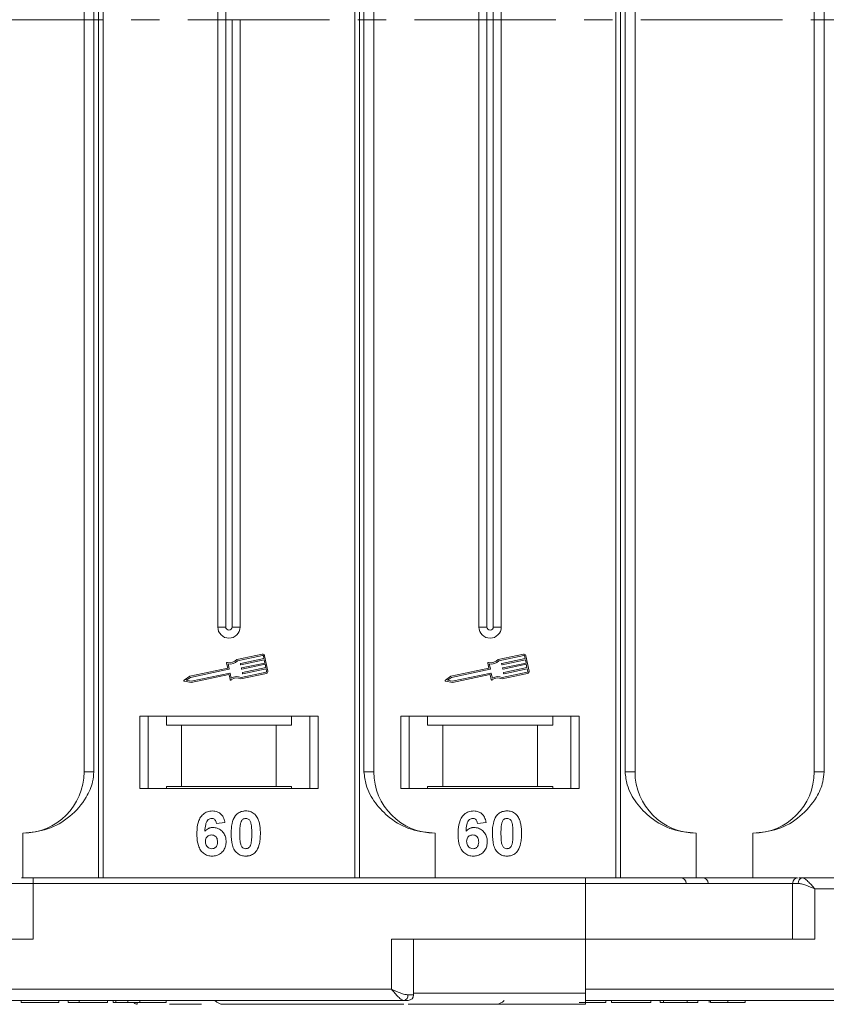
# Model space of a CAD drawing. Header units: millimetres. Extents: x -623 to 852, y 50 to 1083.
# Tile 20 of 72: x 100 to 172, y 280 to 369. Entities that reach past the tile are written whole.
import ezdxf

# ---------------------------------------------------------------- set-up
doc = ezdxf.new("R2010")
doc.units = ezdxf.units.MM
doc.linetypes.add('CENTERX2', pattern=[20.32, 12.7, -2.54, 2.54, -2.54])

msp = doc.modelspace()

# ---------------------------------------------------------------- linework, layer by layer
at = {"color": 7, "linetype": 'Continuous', "lineweight": 15}
for p, q in [((106.886, 445.501), (106.886, 368.501)), ((107.305, 368.501), (107.305, 445.501)), ((129.881, 445.501), (129.881, 368.501)), ((130.3, 368.501), (130.3, 445.501)), ((153.311, 445.501), (153.311, 368.501)), ((153.73, 368.501), (153.73, 445.501)), ((105.593, 436.001), (105.593, 368.501)), ((106.478, 368.501), (106.478, 436.001)), ((130.708, 436.001), (130.708, 368.501)), ((131.593, 368.501), (131.593, 436.001)), ((154.137, 436.001), (154.137, 368.501)), ((155.022, 368.501), (155.022, 436.001)), ((171.093, 436.001), (171.093, 368.501)), ((171.978, 368.501), (171.978, 436.001)), ((117.593, 423.001), (117.593, 368.501)), ((118.308, 423.001), (118.308, 368.501)), ((141.022, 423.001), (141.022, 368.501)), ((141.737, 423.001), (141.737, 368.501)), ((142.307, 368.501), (142.307, 423.001)), ((143.022, 368.501), (143.022, 423.001)), ((105.593, 368.501), (105.593, 301.001)), ((106.478, 301.001), (106.478, 368.501)), ((106.886, 368.501), (106.886, 291.501)), ((107.305, 291.501), (107.305, 368.501)), ((117.593, 368.501), (117.593, 314.001)), ((118.308, 368.501), (118.308, 314.001)), ((118.878, 314.001), (118.878, 368.501)), ((119.593, 314.001), (119.593, 368.501)), ((129.881, 368.501), (129.881, 291.501)), ((130.3, 291.501), (130.3, 368.501)), ((130.708, 368.501), (130.708, 301.001)), ((131.593, 301.001), (131.593, 368.501)), ((141.022, 368.501), (141.022, 314.001)), ((141.737, 368.501), (141.737, 314.001)), ((142.307, 314.001), (142.307, 368.501)), ((143.022, 314.001), (143.022, 368.501)), ((153.311, 368.501), (153.311, 291.501)), ((153.73, 291.501), (153.73, 368.501)), ((154.137, 368.501), (154.137, 301.001)), ((155.022, 301.001), (155.022, 368.501)), ((171.093, 368.501), (171.093, 301.001)), ((171.978, 301.001), (171.978, 368.501)), ((118.308, 314.001), (117.593, 314.001)), ((119.593, 314.001), (118.878, 314.001)), ((141.737, 314.001), (141.022, 314.001)), ((143.022, 314.001), (142.307, 314.001)), ((121.589, 311.568), (119.311, 311.087)), ((121.614, 311.453), (119.371, 310.979)), ((119.649, 310.738), (121.732, 311.178)), ((121.756, 311.063), (119.673, 310.623)), ((121.732, 311.178), (121.683, 311.408)), ((121.817, 310.776), (121.756, 311.063)), ((122.089, 310.053), (121.798, 311.432)), ((145.019, 311.568), (142.74, 311.087)), ((145.043, 311.453), (142.8, 310.979)), ((143.079, 310.738), (145.161, 311.178)), ((145.186, 311.063), (143.103, 310.623)), ((145.161, 311.178), (145.113, 311.408)), ((145.246, 310.776), (145.186, 311.063)), ((145.519, 310.053), (145.228, 311.432)), ((118.482, 310.311), (115.084, 309.593)), ((118.593, 310.215), (115.132, 309.483)), ((118.389, 310.756), (118.482, 310.311)), ((118.522, 310.694), (118.616, 310.25)), ((119.639, 310.646), (119.627, 310.703)), ((119.724, 310.244), (119.712, 310.301)), ((119.734, 310.336), (121.817, 310.776)), ((121.841, 310.661), (119.758, 310.221)), ((119.819, 309.934), (121.902, 310.374)), ((121.926, 310.259), (119.843, 309.819)), ((121.902, 310.374), (121.841, 310.661)), ((121.975, 310.029), (121.926, 310.259)), ((141.912, 310.311), (138.513, 309.593)), ((142.022, 310.215), (138.561, 309.483)), ((141.818, 310.756), (141.912, 310.311)), ((141.951, 310.694), (142.045, 310.25)), ((143.068, 310.646), (143.056, 310.703)), ((143.153, 310.244), (143.141, 310.301)), ((143.164, 310.336), (145.246, 310.776)), ((145.271, 310.661), (143.188, 310.221)), ((143.249, 309.934), (145.331, 310.374)), ((145.355, 310.259), (143.273, 309.819)), ((145.331, 310.374), (145.271, 310.661)), ((145.404, 310.029), (145.355, 310.259)), ((115.084, 309.593), (114.582, 309.243)), ((115.132, 309.483), (114.762, 309.225)), ((114.762, 309.225), (115.204, 309.139)), ((115.204, 309.139), (118.666, 309.87)), ((115.205, 309.019), (118.575, 309.731)), ((118.61, 309.708), (118.698, 309.292)), ((118.701, 309.847), (118.794, 309.403)), ((119.675, 309.363), (121.954, 309.844)), ((119.687, 309.486), (121.929, 309.959)), ((119.809, 309.841), (119.796, 309.899)), ((138.513, 309.593), (138.011, 309.243)), ((138.561, 309.483), (138.192, 309.225)), ((138.192, 309.225), (138.634, 309.139)), ((138.634, 309.139), (142.095, 309.87)), ((138.635, 309.019), (142.005, 309.731)), ((142.039, 309.708), (142.127, 309.292)), ((142.13, 309.847), (142.224, 309.403)), ((143.104, 309.363), (145.383, 309.844)), ((143.116, 309.486), (145.359, 309.959)), ((143.238, 309.841), (143.226, 309.899)), ((114.604, 309.137), (115.205, 309.019)), ((138.034, 309.137), (138.635, 309.019)), ((126.593, 306.001), (110.593, 306.001)), ((110.593, 306.001), (110.593, 299.501)), ((111.343, 299.501), (111.343, 306.001)), ((112.979, 306.001), (112.979, 305.201)), ((124.207, 305.201), (124.207, 306.001)), ((125.843, 306.001), (125.843, 299.501)), ((126.593, 299.501), (126.593, 306.001)), ((150.022, 306.001), (134.022, 306.001)), ((134.022, 306.001), (134.022, 299.501)), ((134.772, 299.501), (134.772, 306.001)), ((136.409, 306.001), (136.409, 305.201)), ((147.636, 305.201), (147.636, 306.001)), ((149.272, 306.001), (149.272, 299.501)), ((150.022, 299.501), (150.022, 306.001)), ((112.979, 305.201), (114.343, 305.201)), ((114.343, 305.201), (114.343, 299.701)), ((114.343, 305.201), (122.843, 305.201)), ((122.843, 299.701), (122.843, 305.201)), ((122.843, 305.201), (124.207, 305.201)), ((136.409, 305.201), (137.772, 305.201)), ((137.772, 305.201), (137.772, 299.701)), ((137.772, 305.201), (146.272, 305.201)), ((146.272, 299.701), (146.272, 305.201)), ((146.272, 305.201), (147.636, 305.201)), ((105.593, 301.001), (106.478, 301.001)), ((130.708, 301.001), (131.593, 301.001)), ((154.137, 301.001), (155.022, 301.001)), ((171.093, 301.001), (171.978, 301.001)), ((114.343, 299.701), (112.979, 299.701)), ((112.979, 299.501), (112.979, 299.701)), ((114.343, 299.701), (122.843, 299.701)), ((124.207, 299.701), (122.843, 299.701)), ((124.207, 299.701), (124.207, 299.501)), ((137.772, 299.701), (136.409, 299.701)), ((136.409, 299.501), (136.409, 299.701)), ((137.772, 299.701), (146.272, 299.701)), ((147.636, 299.701), (146.272, 299.701)), ((147.636, 299.701), (147.636, 299.501)), ((110.593, 299.501), (126.593, 299.501)), ((134.022, 299.501), (150.022, 299.501)), ((118.234, 296.457), (117.465, 296.373)), ((141.663, 296.457), (140.894, 296.373)), ((100.093, 291.501), (100.093, 295.501)), ((137.093, 295.501), (137.093, 291.501)), ((160.522, 295.501), (160.522, 291.501)), ((165.593, 291.501), (165.593, 295.501)), ((99.021, 291.001), (101.021, 291.001)), ((101.021, 291.001), (101.021, 291.501)), ((150.593, 291.501), (101.021, 291.501)), ((101.021, 286.001), (101.021, 291.001)), ((101.021, 291.001), (150.593, 291.001)), ((150.593, 291.001), (150.593, 291.501)), ((150.593, 291.001), (150.593, 286.001)), ((150.593, 291.001), (169.156, 291.001)), ((165.593, 291.501), (169.583, 291.501)), ((169.156, 291.001), (169.156, 286.001)), ((169.665, 291.001), (169.156, 291.001)), ((241.593, 291.501), (170.038, 291.501)), ((171.156, 286.001), (171.156, 290.501)), ((171.156, 290.501), (241.593, 290.501)), ((83.593, 286.001), (101.021, 286.001)), ((150.593, 286.001), (133.165, 286.001)), ((133.165, 286.001), (133.165, 281.501)), ((135.165, 281.001), (135.165, 286.001)), ((150.593, 281.501), (150.593, 286.001)), ((150.593, 286.001), (171.156, 286.001)), ((133.165, 281.501), (83.593, 281.501)), ((134.655, 281.001), (135.165, 281.001)), ((135.165, 281.151), (150.593, 281.151)), ((186.053, 281.501), (150.593, 281.501)), ((150.593, 281.151), (150.593, 281.501)), ((83.593, 280.501), (134.283, 280.501)), ((83.593, 280.501), (108.221, 280.501)), ((99.952, 280.501), (99.952, 280.301)), ((99.952, 280.301), (103.349, 280.301)), ((103.349, 280.501), (103.349, 280.301)), ((104.183, 280.501), (104.183, 280.301)), ((104.183, 280.301), (105.144, 280.301)), ((105.144, 280.501), (105.144, 280.301)), ((105.144, 280.301), (107.708, 280.301)), ((107.708, 280.501), (107.708, 280.301)), ((108.221, 280.501), (108.221, 280.301)), ((108.445, 280.501), (108.445, 280.301)), ((109.532, 280.501), (109.532, 280.301)), ((110.372, 280.151), (110.372, 280.151)), ((110.586, 280.501), (110.586, 280.301)), ((112.965, 280.501), (112.965, 280.301)), ((150.593, 280.501), (185.593, 280.501)), ((150.593, 280.501), (177.022, 280.501)), ((152.394, 280.501), (152.394, 280.301)), ((152.907, 280.301), (152.907, 280.501)), ((152.907, 280.301), (156.433, 280.301)), ((156.433, 280.501), (156.433, 280.301)), ((157.266, 280.501), (157.266, 280.301)), ((157.266, 280.301), (157.587, 280.301)), ((157.587, 280.501), (157.587, 280.301)), ((157.587, 280.301), (159.702, 280.301)), ((159.702, 280.301), (159.702, 280.501)), ((159.702, 280.301), (160.663, 280.301)), ((160.663, 280.501), (160.663, 280.301)), ((161.689, 280.501), (161.689, 280.301)), ((161.798, 280.501), (161.798, 280.301)), ((163.35, 280.501), (163.35, 280.301)), ((164.894, 280.501), (164.894, 280.301))]:
    msp.add_line(p, q, dxfattribs=at)
at = {"color": 1, "linetype": 'CENTERX2', "lineweight": 13}
msp.add_line((676.246, 368.501), (-161.837, 368.501), dxfattribs=at)
at = {"color": 7, "linetype": 'Continuous', "lineweight": 15}
for centre, radius, start, end in [((118.593, 314.001), 1, 180, 0), ((118.593, 314.001), 0.285, 180, 0), ((142.022, 314.001), 1, 180, 0), ((142.022, 314.001), 0.285, 180, 0), ((118.665, 311.673), 0.873, 256.41469, 317.74736), ((121.626, 311.396), 0.176, 11.9297, 101.9297), ((121.626, 311.396), 0.0587, 11.9297, 101.9297), ((142.094, 311.673), 0.873, 256.41469, 317.74736), ((145.055, 311.396), 0.176, 11.9297, 101.9297), ((145.055, 311.396), 0.0587, 11.9297, 101.9297), ((118.446, 310.768), 0.0587, 76.41469, 191.9297), ((118.665, 311.673), 0.99, 261.69305, 315.48899), ((118.587, 310.243), 0.0294, 281.9297, 11.9297), ((119.655, 310.709), 0.0294, 101.9297, 191.9297), ((119.667, 310.652), 0.0294, 191.9297, 281.9297), ((119.74, 310.307), 0.0294, 101.9297, 191.9297), ((119.752, 310.25), 0.0294, 191.9297, 281.9297), ((141.876, 310.768), 0.0587, 76.41469, 191.9297), ((142.094, 311.673), 0.99, 261.69305, 315.48899), ((142.016, 310.243), 0.0294, 281.9297, 11.9297), ((143.085, 310.709), 0.0294, 101.9297, 191.9297), ((143.097, 310.652), 0.0294, 191.9297, 281.9297), ((143.17, 310.307), 0.0294, 101.9297, 191.9297), ((143.182, 310.25), 0.0294, 191.9297, 281.9297), ((114.615, 309.194), 0.0587, 124.95116, 258.90824), ((118.581, 309.702), 0.0294, 11.9297, 101.9297), ((118.672, 309.841), 0.0294, 11.9297, 101.9297), ((118.755, 309.305), 0.0587, 191.9297, 307.44471), ((119.322, 308.565), 0.873, 66.11204, 127.44471), ((119.322, 308.565), 0.99, 68.37041, 122.16635), ((119.825, 309.905), 0.0294, 101.9297, 191.9297), ((119.837, 309.847), 0.0294, 191.9297, 281.9297), ((121.917, 310.017), 0.0587, 281.9297, 11.9297), ((121.917, 310.017), 0.176, 281.9297, 11.9297), ((138.045, 309.194), 0.0587, 124.95116, 258.90824), ((142.011, 309.702), 0.0294, 11.9297, 101.9297), ((142.101, 309.841), 0.0294, 11.9297, 101.9297), ((142.185, 309.305), 0.0587, 191.9297, 307.44471), ((142.751, 308.565), 0.873, 66.11204, 127.44471), ((142.751, 308.565), 0.99, 68.37041, 122.16635), ((143.255, 309.905), 0.0294, 101.9297, 191.9297), ((143.267, 309.847), 0.0294, 191.9297, 281.9297), ((145.347, 310.017), 0.0587, 281.9297, 11.9297), ((145.347, 310.017), 0.176, 281.9297, 11.9297), ((100.093, 301.001), 5.5, 270, 0), ((137.093, 301.001), 5.5, 180, 270), ((160.522, 301.001), 5.5, 180, 270), ((165.593, 301.001), 5.5, 270, 0), ((159.111, 291.001), 0.5, 0, 90), ((161.094, 291.001), 0.5, 0, 90), ((169.656, 291.001), 0.5, 90, 180), ((170.112, 291.057), 0.451, 99.5202, 187.08135), ((134.208, 280.946), 0.451, 279.5202, 7.08135), ((134.665, 281.001), 0.5, 270, 0), ((110.372, 280.501), 0.35, 215.64347, 270.00182), ((118.093, 281.151), 1, 221.2946, 270), ((142.522, 281.151), 1, 270, 319.04573)]:
    msp.add_arc(centre, radius, start, end, dxfattribs=at)
for points, knots in [([(100.093, 295.501), (100.853, 295.578), (102.373, 295.731), (104.395, 296.92), (105.727, 298.471), (106.387, 299.915), (106.454, 300.707), (106.478, 301.001)], [0, 0, 0, 0, 0.249096, 0.498243, 0.745205, 0.90541, 1, 1, 1, 1]), ([(130.708, 301.001), (130.751, 300.611), (130.862, 299.612), (131.686, 298.158), (133.056, 296.745), (134.921, 295.708), (136.372, 295.57), (137.093, 295.501)], [0, 0, 0, 0, 0.125713, 0.321276, 0.524466, 0.763484, 1, 1, 1, 1]), ([(154.137, 301.001), (154.181, 300.611), (154.292, 299.612), (155.115, 298.158), (156.485, 296.745), (158.351, 295.708), (159.801, 295.57), (160.522, 295.501)], [0, 0, 0, 0, 0.125713, 0.321276, 0.524466, 0.763484, 1, 1, 1, 1]), ([(165.593, 295.501), (166.353, 295.578), (167.873, 295.731), (169.895, 296.92), (171.227, 298.471), (171.887, 299.915), (171.954, 300.707), (171.978, 301.001)], [0, 0, 0, 0, 0.249096, 0.498243, 0.745205, 0.90541, 1, 1, 1, 1]), ([(115.721, 295.448), (115.724, 295.581), (115.733, 295.982), (115.823, 296.538), (116.102, 297.047), (116.448, 297.349), (116.818, 297.487), (117.052, 297.498), (117.136, 297.501)], [0, 0, 0, 0, 0.142337, 0.429127, 0.589943, 0.751205, 0.909895, 1, 1, 1, 1]), ([(117.136, 297.501), (117.272, 297.491), (117.518, 297.471), (117.831, 297.287), (118.072, 297.011), (118.188, 296.714), (118.224, 296.515), (118.234, 296.457)], [0, 0, 0, 0, 0.242691, 0.439002, 0.635006, 0.895059, 1, 1, 1, 1]), ([(118.798, 295.482), (118.8, 295.616), (118.805, 295.919), (118.878, 296.446), (119.019, 296.867), (119.176, 297.072), (119.194, 297.095)], [0, 0, 0, 0, 0.237381, 0.538918, 0.949082, 1, 1, 1, 1]), ([(119.194, 297.095), (119.238, 297.145), (119.328, 297.247), (119.497, 297.363), (119.686, 297.446), (119.855, 297.484), (119.997, 297.499), (120.069, 297.501), (120.106, 297.501)], [0, 0, 0, 0, 0.193776, 0.3936, 0.587864, 0.788908, 0.894169, 1, 1, 1, 1]), ([(120.106, 297.501), (120.173, 297.499), (120.307, 297.495), (120.505, 297.451), (120.696, 297.373), (120.841, 297.274), (120.948, 297.176), (120.996, 297.119), (121.021, 297.09)], [0, 0, 0, 0, 0.192627, 0.388684, 0.582013, 0.783201, 0.891038, 1, 1, 1, 1]), ([(121.021, 297.09), (121.06, 297.036), (121.14, 296.927), (121.245, 296.695), (121.335, 296.399), (121.385, 296.068), (121.41, 295.758), (121.412, 295.569), (121.413, 295.474)], [0, 0, 0, 0, 0.118432, 0.239329, 0.449434, 0.664178, 0.83182, 1, 1, 1, 1]), ([(139.151, 295.448), (139.154, 295.581), (139.162, 295.982), (139.253, 296.538), (139.531, 297.047), (139.878, 297.349), (140.248, 297.487), (140.481, 297.498), (140.566, 297.501)], [0, 0, 0, 0, 0.142337, 0.429127, 0.589943, 0.751205, 0.909895, 1, 1, 1, 1]), ([(140.566, 297.501), (140.702, 297.491), (140.948, 297.471), (141.26, 297.287), (141.501, 297.011), (141.617, 296.714), (141.653, 296.515), (141.663, 296.457)], [0, 0, 0, 0, 0.2426908, 0.4390024, 0.635006, 0.8950587, 1, 1, 1, 1]), ([(142.228, 295.482), (142.23, 295.616), (142.235, 295.919), (142.307, 296.446), (142.448, 296.867), (142.606, 297.072), (142.623, 297.095)], [0, 0, 0, 0, 0.237381, 0.538918, 0.949082, 1, 1, 1, 1]), ([(142.623, 297.095), (142.668, 297.145), (142.758, 297.247), (142.927, 297.363), (143.115, 297.446), (143.285, 297.484), (143.426, 297.499), (143.499, 297.501), (143.535, 297.501)], [0, 0, 0, 0, 0.193776, 0.3936, 0.587864, 0.788908, 0.894169, 1, 1, 1, 1]), ([(143.535, 297.501), (143.602, 297.499), (143.737, 297.495), (143.935, 297.451), (144.125, 297.373), (144.27, 297.274), (144.377, 297.176), (144.426, 297.119), (144.45, 297.09)], [0, 0, 0, 0, 0.192627, 0.388684, 0.582013, 0.783201, 0.891038, 1, 1, 1, 1]), ([(144.45, 297.09), (144.49, 297.036), (144.569, 296.927), (144.674, 296.695), (144.764, 296.399), (144.814, 296.068), (144.839, 295.758), (144.842, 295.569), (144.843, 295.474)], [0, 0, 0, 0, 0.118432, 0.239329, 0.449434, 0.664178, 0.83182, 1, 1, 1, 1]), ([(117.038, 296.835), (116.984, 296.829), (116.875, 296.818), (116.723, 296.718), (116.581, 296.546), (116.473, 296.184), (116.449, 295.884), (116.432, 295.679)], [0, 0, 0, 0, 0.112049, 0.22438, 0.370115, 0.570276, 1, 1, 1, 1]), ([(116.432, 295.679), (116.478, 295.728), (116.573, 295.826), (116.718, 295.917), (116.845, 295.967), (116.944, 295.995), (117.048, 296.011), (117.119, 296.013), (117.155, 296.014)], [0, 0, 0, 0, 0.2436536, 0.4957602, 0.6178923, 0.7415029, 0.8700251, 1, 1, 1, 1]), ([(117.465, 296.373), (117.452, 296.451), (117.433, 296.573), (117.342, 296.717), (117.237, 296.798), (117.129, 296.831), (117.063, 296.834), (117.038, 296.835)], [0, 0, 0, 0, 0.33384, 0.524547, 0.716372, 0.891824, 1, 1, 1, 1]), ([(117.155, 296.014), (117.29, 296.002), (117.563, 295.977), (117.911, 295.761), (118.177, 295.46), (118.318, 295.107), (118.331, 294.863), (118.337, 294.755)], [0, 0, 0, 0, 0.210216, 0.421975, 0.620016, 0.831037, 1, 1, 1, 1]), ([(119.567, 295.474), (119.568, 295.541), (119.569, 295.674), (119.575, 295.855), (119.585, 296.017), (119.599, 296.159), (119.617, 296.302), (119.641, 296.395), (119.653, 296.442)], [0, 0, 0, 0, 0.20527, 0.410616, 0.557148, 0.703844, 0.851475, 1, 1, 1, 1]), ([(119.653, 296.442), (119.677, 296.511), (119.715, 296.623), (119.823, 296.749), (119.947, 296.816), (120.046, 296.832), (120.099, 296.834), (120.106, 296.835)], [0, 0, 0, 0, 0.334804, 0.542561, 0.750382, 0.970721, 1, 1, 1, 1]), ([(120.106, 296.835), (120.163, 296.829), (120.264, 296.819), (120.393, 296.744), (120.503, 296.604), (120.603, 296.333), (120.639, 295.936), (120.643, 295.629), (120.644, 295.474)], [0, 0, 0, 0, 0.105646, 0.186221, 0.267042, 0.431541, 0.712708, 1, 1, 1, 1]), ([(140.467, 296.835), (140.413, 296.829), (140.305, 296.818), (140.153, 296.718), (140.011, 296.546), (139.902, 296.184), (139.878, 295.884), (139.861, 295.679)], [0, 0, 0, 0, 0.112049, 0.22438, 0.370115, 0.570276, 1, 1, 1, 1]), ([(139.861, 295.679), (139.908, 295.728), (140.002, 295.826), (140.148, 295.917), (140.275, 295.967), (140.374, 295.995), (140.478, 296.011), (140.548, 296.013), (140.584, 296.014)], [0, 0, 0, 0, 0.243654, 0.49576, 0.617892, 0.741503, 0.870025, 1, 1, 1, 1]), ([(140.894, 296.373), (140.882, 296.451), (140.862, 296.573), (140.772, 296.717), (140.666, 296.798), (140.558, 296.831), (140.492, 296.834), (140.467, 296.835)], [0, 0, 0, 0, 0.33384, 0.524547, 0.716372, 0.891824, 1, 1, 1, 1]), ([(140.584, 296.014), (140.72, 296.002), (140.992, 295.977), (141.34, 295.761), (141.606, 295.46), (141.748, 295.107), (141.76, 294.863), (141.766, 294.755)], [0, 0, 0, 0, 0.210216, 0.421975, 0.620016, 0.831037, 1, 1, 1, 1]), ([(142.997, 295.474), (142.997, 295.541), (142.998, 295.674), (143.004, 295.855), (143.014, 296.017), (143.028, 296.159), (143.047, 296.302), (143.071, 296.395), (143.083, 296.442)], [0, 0, 0, 0, 0.20527, 0.410616, 0.557148, 0.703844, 0.851475, 1, 1, 1, 1]), ([(143.083, 296.442), (143.106, 296.511), (143.144, 296.623), (143.252, 296.749), (143.376, 296.816), (143.475, 296.832), (143.529, 296.834), (143.535, 296.835)], [0, 0, 0, 0, 0.334804, 0.542561, 0.750382, 0.970721, 1, 1, 1, 1]), ([(143.535, 296.835), (143.593, 296.829), (143.694, 296.819), (143.822, 296.744), (143.933, 296.604), (144.032, 296.333), (144.069, 295.936), (144.072, 295.629), (144.074, 295.474)], [0, 0, 0, 0, 0.105646, 0.186221, 0.267042, 0.431541, 0.712708, 1, 1, 1, 1]), ([(117.079, 293.45), (116.943, 293.461), (116.672, 293.482), (116.312, 293.683), (116.02, 293.988), (115.78, 294.524), (115.725, 295.034), (115.722, 295.389), (115.721, 295.448)], [0, 0, 0, 0, 0.148269, 0.297647, 0.442421, 0.607851, 0.935658, 1, 1, 1, 1]), ([(116.49, 294.772), (116.495, 294.855), (116.503, 294.991), (116.594, 295.16), (116.717, 295.269), (116.865, 295.338), (116.973, 295.344), (117.025, 295.348)], [0, 0, 0, 0, 0.2767209, 0.4568705, 0.6370074, 0.8240683, 1, 1, 1, 1]), ([(117.025, 295.348), (117.093, 295.342), (117.218, 295.332), (117.378, 295.238), (117.497, 295.103), (117.559, 294.918), (117.564, 294.785), (117.567, 294.715)], [0, 0, 0, 0, 0.2137567, 0.3949441, 0.5765849, 0.7773109, 1, 1, 1, 1]), ([(120.106, 293.45), (119.971, 293.46), (119.699, 293.481), (119.345, 293.679), (119.057, 293.993), (118.823, 294.604), (118.808, 295.124), (118.798, 295.482)], [0, 0, 0, 0, 0.147528, 0.296569, 0.43214, 0.608737, 1, 1, 1, 1]), ([(120.106, 294.117), (120.038, 294.125), (119.928, 294.138), (119.799, 294.224), (119.696, 294.375), (119.603, 294.647), (119.573, 295.037), (119.569, 295.328), (119.567, 295.474)], [0, 0, 0, 0, 0.125351, 0.202197, 0.279182, 0.459742, 0.727968, 1, 1, 1, 1]), ([(120.644, 295.474), (120.644, 295.407), (120.643, 295.274), (120.637, 295.094), (120.627, 294.932), (120.613, 294.791), (120.594, 294.649), (120.57, 294.556), (120.558, 294.509)], [0, 0, 0, 0, 0.205942, 0.411959, 0.558149, 0.704502, 0.851801, 1, 1, 1, 1]), ([(121.413, 295.474), (121.411, 295.341), (121.406, 295.037), (121.336, 294.517), (121.198, 294.095), (121.04, 293.887), (121.018, 293.856)], [0, 0, 0, 0, 0.236629, 0.537361, 0.932986, 1, 1, 1, 1]), ([(140.508, 293.45), (140.373, 293.461), (140.101, 293.482), (139.741, 293.683), (139.45, 293.988), (139.209, 294.524), (139.155, 295.034), (139.151, 295.389), (139.151, 295.448)], [0, 0, 0, 0, 0.148269, 0.297647, 0.442421, 0.607851, 0.935658, 1, 1, 1, 1]), ([(139.92, 294.772), (139.925, 294.855), (139.933, 294.991), (140.024, 295.16), (140.146, 295.269), (140.295, 295.338), (140.402, 295.344), (140.454, 295.348)], [0, 0, 0, 0, 0.276721, 0.45687, 0.637007, 0.824068, 1, 1, 1, 1]), ([(140.454, 295.348), (140.522, 295.342), (140.647, 295.332), (140.807, 295.238), (140.927, 295.103), (140.989, 294.918), (140.994, 294.785), (140.997, 294.715)], [0, 0, 0, 0, 0.213757, 0.394944, 0.576585, 0.777311, 1, 1, 1, 1]), ([(143.535, 293.45), (143.4, 293.46), (143.128, 293.481), (142.774, 293.679), (142.486, 293.993), (142.253, 294.604), (142.238, 295.124), (142.228, 295.482)], [0, 0, 0, 0, 0.147528, 0.296569, 0.43214, 0.608737, 1, 1, 1, 1]), ([(143.535, 294.117), (143.467, 294.125), (143.357, 294.138), (143.228, 294.224), (143.125, 294.375), (143.032, 294.647), (143.003, 295.037), (142.999, 295.328), (142.997, 295.474)], [0, 0, 0, 0, 0.125351, 0.202197, 0.279182, 0.459742, 0.727968, 1, 1, 1, 1]), ([(144.074, 295.474), (144.073, 295.407), (144.072, 295.274), (144.066, 295.094), (144.056, 294.932), (144.042, 294.791), (144.024, 294.649), (144, 294.556), (143.988, 294.509)], [0, 0, 0, 0, 0.205942, 0.411959, 0.558149, 0.704502, 0.851801, 1, 1, 1, 1]), ([(144.843, 295.474), (144.841, 295.341), (144.836, 295.037), (144.765, 294.517), (144.627, 294.095), (144.47, 293.887), (144.447, 293.856)], [0, 0, 0, 0, 0.236629, 0.537361, 0.932986, 1, 1, 1, 1]), ([(117.063, 294.117), (116.996, 294.124), (116.859, 294.138), (116.683, 294.255), (116.557, 294.412), (116.499, 294.595), (116.493, 294.715), (116.49, 294.772)], [0, 0, 0, 0, 0.207905, 0.419981, 0.630626, 0.821735, 1, 1, 1, 1]), ([(117.567, 294.715), (117.563, 294.63), (117.557, 294.492), (117.484, 294.313), (117.373, 294.204), (117.229, 294.13), (117.122, 294.121), (117.063, 294.117)], [0, 0, 0, 0, 0.2886974, 0.4635526, 0.6399417, 0.8018084, 1, 1, 1, 1]), ([(118.337, 294.755), (118.329, 294.62), (118.313, 294.35), (118.147, 293.969), (117.862, 293.67), (117.489, 293.479), (117.216, 293.46), (117.079, 293.45)], [0, 0, 0, 0, 0.197831, 0.3973, 0.59891, 0.798741, 1, 1, 1, 1]), ([(120.558, 294.509), (120.535, 294.44), (120.497, 294.329), (120.39, 294.203), (120.268, 294.137), (120.169, 294.119), (120.114, 294.117), (120.106, 294.117)], [0, 0, 0, 0, 0.3336776, 0.5404125, 0.7472639, 0.9612091, 1, 1, 1, 1]), ([(140.493, 294.117), (140.425, 294.124), (140.288, 294.138), (140.113, 294.255), (139.986, 294.412), (139.928, 294.595), (139.923, 294.715), (139.92, 294.772)], [0, 0, 0, 0, 0.207905, 0.419981, 0.630626, 0.821735, 1, 1, 1, 1]), ([(140.997, 294.715), (140.993, 294.63), (140.986, 294.492), (140.913, 294.313), (140.803, 294.204), (140.659, 294.13), (140.552, 294.121), (140.493, 294.117)], [0, 0, 0, 0, 0.2886974, 0.4635526, 0.6399417, 0.8018084, 1, 1, 1, 1]), ([(141.766, 294.755), (141.758, 294.62), (141.743, 294.35), (141.577, 293.969), (141.292, 293.67), (140.918, 293.479), (140.645, 293.46), (140.508, 293.45)], [0, 0, 0, 0, 0.197831, 0.3973, 0.59891, 0.798741, 1, 1, 1, 1]), ([(143.988, 294.509), (143.965, 294.44), (143.927, 294.329), (143.819, 294.203), (143.697, 294.137), (143.598, 294.119), (143.544, 294.117), (143.535, 294.117)], [0, 0, 0, 0, 0.3336776, 0.5404125, 0.7472639, 0.9612091, 1, 1, 1, 1]), ([(121.018, 293.856), (120.973, 293.806), (120.883, 293.704), (120.714, 293.589), (120.526, 293.506), (120.356, 293.468), (120.215, 293.453), (120.142, 293.451), (120.106, 293.45)], [0, 0, 0, 0, 0.193769, 0.393564, 0.587886, 0.789131, 0.894283, 1, 1, 1, 1]), ([(144.447, 293.856), (144.403, 293.806), (144.313, 293.704), (144.144, 293.589), (143.955, 293.506), (143.786, 293.468), (143.644, 293.453), (143.572, 293.451), (143.535, 293.45)], [0, 0, 0, 0, 0.193769, 0.393564, 0.587886, 0.789131, 0.894283, 1, 1, 1, 1]), ([(101.021, 291.501), (100.863, 291.501), (100.537, 291.501), (100.176, 291.501), (100.033, 291.501), (100, 291.501)], [0, 0, 0, 0, 0.421218, 0.866389, 1, 1, 1, 1]), ([(169.408, 291.501), (169.157, 291.501), (168.016, 291.501), (165.79, 291.501), (162.482, 291.501), (158.742, 291.501), (154.659, 291.501), (151.935, 291.501), (150.593, 291.501)], [0, 0, 0, 0, 0.046784, 0.213122, 0.379487, 0.592262, 0.799244, 1, 1, 1, 1]), ([(169.665, 291.001), (169.76, 290.992), (169.969, 290.97), (170.468, 290.798), (170.886, 290.618), (171.156, 290.501)], [0, 0, 0, 0, 0.227072, 0.501587, 1, 1, 1, 1]), ([(170.038, 291.501), (169.921, 291.501), (169.795, 291.501), (169.76, 291.501), (169.758, 291.501)], [0, 0, 0, 0, 0.93147, 1, 1, 1, 1]), ([(170.038, 291.501), (170.106, 291.485), (170.25, 291.449), (170.529, 291.199), (170.838, 290.869), (171.05, 290.624), (171.156, 290.501)], [0, 0, 0, 0, 0.23435, 0.498195, 0.748869, 1, 1, 1, 1]), ([(134.283, 280.501), (134.215, 280.518), (134.071, 280.554), (133.792, 280.804), (133.482, 281.134), (133.27, 281.379), (133.165, 281.501)], [0, 0, 0, 0, 0.2343503, 0.4981953, 0.748869, 1, 1, 1, 1]), ([(133.165, 281.501), (133.434, 281.385), (133.852, 281.205), (134.351, 281.033), (134.56, 281.011), (134.655, 281.001)], [0, 0, 0, 0, 0.498413, 0.772928, 1, 1, 1, 1]), ([(150.593, 280.151), (150.593, 280.162), (150.593, 280.185), (150.593, 280.357), (150.593, 280.611), (150.593, 280.892), (150.593, 281.078), (150.593, 281.151)], [0, 0, 0, 0, 0.2146939, 0.4293877, 0.6440816, 0.8587754, 1, 1, 1, 1]), ([(108.221, 280.301), (108.222, 280.301), (108.223, 280.301), (108.237, 280.301), (108.262, 280.301), (108.303, 280.301), (108.36, 280.301), (108.416, 280.301), (108.445, 280.301)], [0, 0, 0, 0, 0.15395, 0.308181, 0.478699, 0.649961, 0.824203, 1, 1, 1, 1]), ([(108.445, 280.301), (108.504, 280.301), (108.624, 280.301), (108.941, 280.301), (109.262, 280.301), (109.503, 280.301), (109.532, 280.301)], [0, 0, 0, 0, 0.250896, 0.502166, 0.940512, 1, 1, 1, 1]), ([(109.532, 280.301), (109.594, 280.301), (109.719, 280.301), (109.903, 280.301), (110.078, 280.301), (110.246, 280.301), (110.415, 280.301), (110.529, 280.301), (110.586, 280.301)], [0, 0, 0, 0, 0.185429, 0.37219, 0.527708, 0.683877, 0.841678, 1, 1, 1, 1]), ([(110.373, 280.251), (110.373, 280.228), (110.373, 280.167), (110.373, 280.157), (110.372, 280.151)], [0, 0, 0, 0, 0.377883, 1, 1, 1, 1]), ([(110.586, 280.301), (110.719, 280.301), (111.123, 280.301), (111.778, 280.301), (112.396, 280.301), (112.824, 280.301), (112.955, 280.301), (112.963, 280.301), (112.965, 280.301)], [0, 0, 0, 0, 0.101398, 0.306996, 0.506144, 0.685262, 0.924557, 1, 1, 1, 1]), ([(113.268, 280.151), (113.613, 280.151), (114.58, 280.151), (115.523, 280.151), (116.129, 280.151)], [0, 0, 0, 0, 0.357051, 1, 1, 1, 1]), ([(118.093, 280.151), (118.14, 280.151), (118.234, 280.151), (119.015, 280.151), (120.196, 280.151), (121.686, 280.151), (123.357, 280.151), (125.321, 280.151), (128.324, 280.151), (131.351, 280.151), (133.787, 280.151), (134.283, 280.151)], [0, 0, 0, 0, 0.116801, 0.237217, 0.361008, 0.457797, 0.55457, 0.653419, 0.752252, 0.949669, 1, 1, 1, 1]), ([(134.665, 280.151), (134.989, 280.151), (136.252, 280.151), (138.897, 280.151), (142.564, 280.151), (146.589, 280.151), (149.272, 280.151), (150.593, 280.151)], [0, 0, 0, 0, 0.068027, 0.265043, 0.51709, 0.762232, 1, 1, 1, 1]), ([(150.015, 280.301), (150.149, 280.301), (150.553, 280.301), (151.213, 280.301), (151.834, 280.301), (152.259, 280.301), (152.385, 280.301), (152.393, 280.301), (152.394, 280.301)], [0, 0, 0, 0, 0.102171, 0.30922, 0.51365, 0.692275, 0.932413, 1, 1, 1, 1]), ([(161.798, 280.301), (161.852, 280.301), (161.96, 280.301), (162.264, 280.301), (162.729, 280.301), (163.116, 280.301), (163.35, 280.301)], [0, 0, 0, 0, 0.20646, 0.413515, 0.645211, 1, 1, 1, 1]), ([(163.35, 280.301), (163.484, 280.301), (163.788, 280.301), (164.239, 280.301), (164.598, 280.301), (164.853, 280.301), (164.878, 280.301), (164.894, 280.301)], [0, 0, 0, 0, 0.155292, 0.353145, 0.543243, 0.704067, 1, 1, 1, 1])]:
    msp.add_open_spline(points, degree=3, knots=knots, dxfattribs=at)
msp.add_open_spline([(134.665, 280.501), (134.647, 280.501), (134.612, 280.501), (134.392, 280.501), (134.283, 280.501)], degree=3, dxfattribs=at)

doc.saveas('drawing.dxf')
